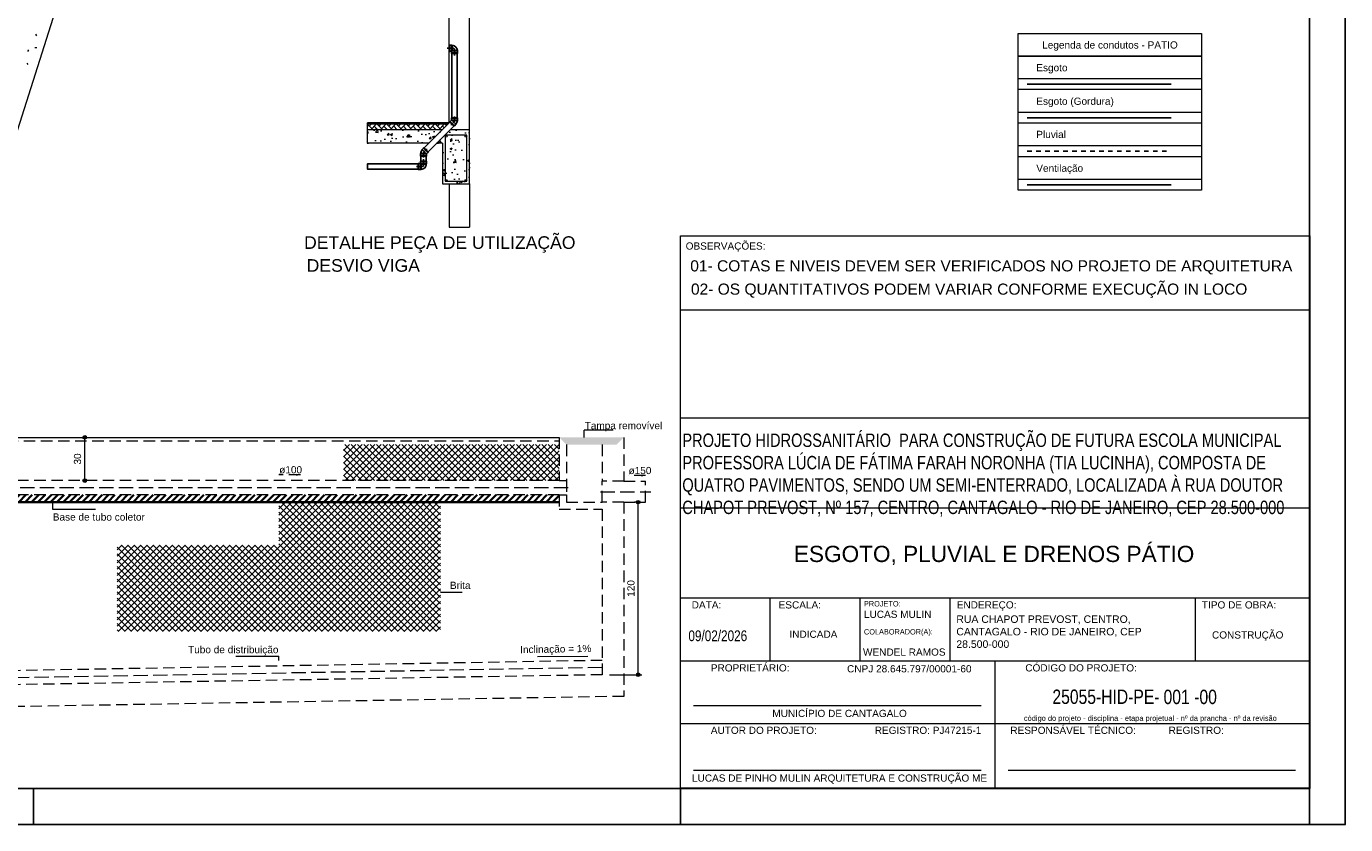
# Model space of a CAD drawing. Header units: millimetres. Extents: x 567 to 934, y -1 to 364.
# Tile 75 of 256: x 681 to 717, y -1 to 21. Entities that reach past the tile are written whole.
import ezdxf
from ezdxf.enums import TextEntityAlignment as Align

# ---------------------------------------------------------------- set-up
doc = ezdxf.new("R2010")
doc.units = ezdxf.units.MM
doc.header["$MEASUREMENT"] = 0
for name, pattern in [('HIDDEN', [0.9525, 0.635, -0.3175]), ('HIDDEN2', [0.47625, 0.3175, -0.15875]), ('JIS_02_1.2', [0.25, 0.125, -0.125]), ('JIS_02_4.0', [0.55, 0.4, -0.15]), ('NULL', [0])]:
    doc.linetypes.add(name, pattern=pattern)
doc.layers.get('0').update_dxf_attribs({"lineweight": 18})
for name, color, linetype, lineweight in [('AP-Condutos', 14, 'JIS_02_1.2', 25), ('CV-Condutos', 14, 'Continuous', 25), ('DI-Cortes', 1, 'JIS_02_4.0', 5), ('DI-Cotas', 9, 'Continuous', 9), ('DI-Destaque', 6, 'Continuous', 35), ('DI-Detalhes', 1, 'HIDDEN2', 9), ('DI-Eixos', 7, 'HIDDEN2', 9), ('DI-Hachuras Tabelas', 251, 'Continuous', 0), ('DI-Níveis', 7, 'Continuous', 0), ('DI-Tabelas', 7, 'Continuous', 13), ('G-ANNO-TEXT', 231, 'Continuous', 9), ('G-ANNO-TTLB', 6, 'Continuous', 30), ('LC-Textos', 3, 'Continuous', 20), ('TQ-Condutos', 14, 'Continuous', 25), ('TQ-Condutos Gordura', 14, 'Continuous', 25)]:
    doc.layers.add(name, color=color, linetype=linetype, lineweight=lineweight)
for name, color, linetype in [('ARQ FINA', 8, 'Continuous'), ('CONEXAO-PVC_SOLDAVEL_BRANCO', 12, 'Continuous'), ('FOLHA_PADRÃO', 7, 'Continuous'), ('G-ANNO-NPLT', 1, 'Continuous'), ('LINHA_CENTRAL', 2, 'Continuous'), ('TEX', 4, 'Continuous'), ('TRACADO_INTERNO_CNX', 12, 'Continuous'), ('TUBO-PVC_SOLDAVEL_BRANCO', 12, 'Continuous'), ('X_L_CORTE_LIMPA', 12, 'Continuous')]:
    doc.layers.add(name, color=color, linetype=linetype)
doc.styles.add('Arial', font='arial.ttf')
doc.styles.add('Arial_1', font='arial.ttf', dxfattribs={"height": 200})
doc.styles.add('Arial_2', font='arial.ttf', dxfattribs={"width": 0.78, "height": 0.2})
doc.styles.add('Arial_3', font='arial.ttf', dxfattribs={"height": 0.25})
doc.styles.add('Arial_4', font='arial.ttf', dxfattribs={"width": 0.78, "height": 0.1})
doc.styles.add('Arial_5', font='arial.ttf', dxfattribs={"width": 0.78, "height": 0.0002})
doc.styles.add('ROMANS', font='arial.ttf')
pattern_1 = [(45, (675.97434, 9.67121), (-0.08838835, 0.08838835), []), (135, (675.97434, 9.67121), (-0.08838835, -0.08838835), [])]

# ---------------------------------------------------------------- blocks, each defined once
blk = doc.blocks.new('A1EST. 1500')
at = {"layer": 'FOLHA_PADRÃO', "color": 1, "linetype": 'Continuous'}
for p, q in [((150, 59.4), (150, 0)), ((113.5, 0), (113.5, 1)), ((131.5, 0), (131.5, 1)), ((131.5, 0), (131.5, 1)), ((149, 0), (149, 1)), ((0, 0), (150.008, 0))]:
    blk.add_line(p, q, dxfattribs=at)
at = {"layer": 'FOLHA_PADRÃO', "color": 6, "linetype": 'Continuous'}
blk.add_lwpolyline([(149, 58.4), (149, 1), (1, 1), (1, 58.4), (149, 58.4)], dxfattribs=at)
blk = doc.blocks.new('A$Cdb4c231e')
at = {"layer": 'G-ANNO-TTLB'}
for p, q in [((17.5, 15.603), (17.5, 0.236)), ((17.5, 0.236), (0, 0.236))]:
    blk.add_line(p, q, dxfattribs=at)
at = {"layer": 'LC-Textos'}
for p, q in [((0, 0.236), (0, 15.603)), ((0, 15.603), (17.5, 15.603)), ((17.5, 13.538), (0, 13.538)), ((17.5, 13.538), (0, 13.538)), ((17.5, 10.534), (0, 10.534)), ((0, 0.236), (0, 8.874)), ((17.5, 8.034), (0, 8.034)), ((17.5, 5.534), (0, 5.534)), ((2.5, 3.784), (2.5, 5.534)), ((5, 3.784), (5, 5.534)), ((7.5, 3.784), (7.5, 5.534)), ((14.321, 5.534), (14.321, 3.784)), ((17.5, 3.784), (0, 3.784)), ((8.75, 3.784), (8.75, 0.236)), ((8.365, 2.534), (0.365, 2.534)), ((17.5, 2.034), (0, 2.034)), ((8.365, 0.736), (0.365, 0.736)), ((17.115, 0.736), (9.115, 0.736))]:
    blk.add_line(p, q, dxfattribs=at)
at = {"layer": 'G-ANNO-NPLT', "lineweight": 30, "attachment_point": 1}
for s, insert, char_height, width, style in [('{\\H1.33333x;PROJETO HIDROSSANITÁRIO  PARA CONSTRUÇÃO DE FUTURA ESCOLA MUNICIPAL PROFESSORA LÚCIA DE FÁTIMA FARAH NORONHA (TIA LUCINHA), COMPOSTA DE QUATRO PAVIMENTOS, SENDO UM SEMI-ENTERRADO, LOCALIZADA À RUA DOUTOR CHAPOT PREVOST, Nº 157, CENTRO, CANTAGALO - RIO DE JANEIRO, CEP 28.500-000}', (0.052, 10.109), 0.279846, 17.5, 'Arial_4'), ('LUCAS MULIN', (5.106, 5.183), 0.2, 2.49746, 'Arial'), ('{\\H0.83333x;RUA CHAPOT PREVOST, CENTRO,\\PCANTAGALO - RIO DE JANEIRO, CEP\\P28.500-000}', (7.676, 5.053), 0.25, 6.64551, 'Arial_1'), ('09/02/2026', (0.221, 4.636), 0.3, 2.59747, 'Arial_2'), ('INDICADA', (3.032, 4.629), 0.2, 1.05823, 'Arial'), ('CONSTRUÇÃO', (14.79, 4.609), 0.2, 1.36287, 'Arial'), ('WENDEL RAMOS', (5.079, 4.133), 0.2, 2.49746, 'Arial'), ('25055-HID-PE-', (10.35, 2.991), 0.4, 4.11266, 'Arial_4'), ('-00', (14.296, 2.987), 0.4, 0.94519, 'Arial_4'), ('\\pxqc;MUNICÍPIO DE CANTAGALO', (0, 2.428), 0.2, 8.85342, 'Arial'), ('\\pxqc;LUCAS DE PINHO MULIN ARQUITETURA E CONSTRUÇÃO ME', (0, 0.63), 0.2, 8.85342, 'Arial')]:
    blk.add_mtext(s, dxfattribs=dict(at, insert=insert, char_height=char_height, width=width, style=style))
at = {"layer": 'G-ANNO-TEXT', "color": 7, "attachment_point": 1}
for s, insert, char_height, width, style in [('OBSERVAÇÕES:', (0.145, 15.423), 0.2, 2.74979, 'Arial'), ('DATA:', (0.313, 5.445), 0.2, 1.01814, 'Arial'), ('ESCALA:', (2.731, 5.445), 0.2, 1.46709, 'Arial'), ('PROJETO:', (5.106, 5.451), 0.15, 1.27468, 'Arial_5'), ('ENDEREÇO:', (7.688, 5.445), 0.2, 2.05232, 'Arial'), ('TIPO DE OBRA:', (14.509, 5.445), 0.2, 2.54937, 'Arial'), ('COLABORADOR(A):', (5.106, 4.672), 0.15, 1.27468, 'Arial_5'), ('PROPRIETÁRIO:', (0.845, 3.694), 0.2, 2.70169, 'Arial'), ('CNPJ 28.645.797/00001-60', (4.635, 3.668), 0.2, 3.72505, 'Arial'), ('CÓDIGO DO PROJETO:', (9.595, 3.694), 0.2, 3.81603, 'Arial'), ('código do projeto - disciplina - etapa projetual - nº da prancha - nº da revisão    ', (9.556, 2.268), 0.1483, 7.26198, 'Arial'), ('AUTOR DO PROJETO:       ', (0.845, 1.958), 0.2, 7.90456, 'Arial'), ('REGISTRO: PJ47215-1       ', (5.406, 1.958), 0.2, 7.90456, 'Arial'), ('RESPONSÁVEL TÉCNICO:      ', (9.179, 1.958), 0.2, 9.26657, 'Arial'), ('REGISTRO:    ', (13.583, 1.958), 0.2, 9.26657, 'Arial')]:
    blk.add_mtext(s, dxfattribs=dict(at, insert=insert, char_height=char_height, width=width, style=style))
blk = doc.blocks.new('*U57', base_point=(77.8882, 12.9634))
at = {"ltscale": 0.35}
for p, q in [((77.8664, 12.9444), (77.8676, 12.9456)), ((77.8664, 12.9294), (77.8664, 12.9444)), ((77.9072, 12.9852), (77.9059, 12.984)), ((77.9059, 12.9456), (77.91, 12.9416)), ((77.9222, 12.9852), (77.9072, 12.9852)), ((77.9222, 12.9416), (77.91, 12.9416)), ((77.91, 12.9294), (77.91, 12.9416)), ((77.9232, 12.9862), (77.9222, 12.9852)), ((77.9232, 12.9406), (77.9222, 12.9416)), ((77.9272, 12.9862), (77.9232, 12.9862)), ((77.9272, 12.9406), (77.9232, 12.9406)), ((77.9272, 12.9862), (77.9272, 12.9406)), ((77.8654, 12.9284), (77.8664, 12.9294)), ((77.8654, 12.9244), (77.8654, 12.9284)), ((77.911, 12.9244), (77.8654, 12.9244)), ((77.911, 12.9284), (77.91, 12.9294)), ((77.911, 12.9244), (77.911, 12.9284))]:
    blk.add_line(p, q, dxfattribs=at)
blk.add_arc((77.907, 12.9446), 0.0394, 91.47331, 178.52669, dxfattribs=at)
at = {"layer": 'LINHA_CENTRAL', "ltscale": 0.35}
for p, q in [((77.8882, 12.9523), (77.8882, 12.9082)), ((77.9408, 12.9634), (77.8992, 12.9634))]:
    blk.add_line(p, q, dxfattribs=at)
blk.add_arc((77.8992, 12.9523), 0.011, 90, 180, dxfattribs=at)
at = {"layer": 'TRACADO_INTERNO_CNX', "ltscale": 0.35}
for p, q in [((77.9072, 12.9444), (77.8664, 12.9444)), ((77.8676, 12.9456), (77.9059, 12.9456)), ((77.9059, 12.984), (77.9059, 12.9456)), ((77.9072, 12.9852), (77.9072, 12.9444)), ((77.9222, 12.9852), (77.9222, 12.9416)), ((77.9232, 12.9862), (77.9232, 12.9406)), ((77.911, 12.9284), (77.8654, 12.9284)), ((77.91, 12.9294), (77.8664, 12.9294))]:
    blk.add_line(p, q, dxfattribs=at)
at = {"layer": 'X_L_CORTE_LIMPA', "ltscale": 0.35}
for p, q in [((77.8672, 12.9444), (77.8664, 12.9444)), ((77.8664, 12.9444), (77.8664, 12.9294)), ((77.8677, 12.9469), (77.8672, 12.9444)), ((77.8678, 12.9489), (77.8677, 12.9469)), ((77.8683, 12.9522), (77.8678, 12.9489)), ((77.8691, 12.9554), (77.8683, 12.9522)), ((77.8701, 12.9586), (77.8691, 12.9554)), ((77.8714, 12.9616), (77.8701, 12.9586)), ((77.873, 12.9646), (77.8714, 12.9616)), ((77.8748, 12.9674), (77.873, 12.9646)), ((77.8768, 12.97), (77.8748, 12.9674)), ((77.8791, 12.9724), (77.8768, 12.97)), ((77.8815, 12.9747), (77.8791, 12.9724)), ((77.8842, 12.9767), (77.8815, 12.9747)), ((77.887, 12.9785), (77.8842, 12.9767)), ((77.8899, 12.9801), (77.887, 12.9785)), ((77.893, 12.9814), (77.8899, 12.9801)), ((77.8961, 12.9825), (77.893, 12.9814)), ((77.8993, 12.9832), (77.8961, 12.9825)), ((77.9026, 12.9837), (77.8993, 12.9832)), ((77.9059, 12.984), (77.9026, 12.9837)), ((77.9072, 12.9852), (77.9059, 12.984)), ((77.9222, 12.9852), (77.9072, 12.9852)), ((77.91, 12.9394), (77.9102, 12.9416)), ((77.91, 12.9294), (77.91, 12.9394)), ((77.9102, 12.9416), (77.9222, 12.9416)), ((77.9232, 12.9862), (77.9222, 12.9852)), ((77.9222, 12.9416), (77.9232, 12.9406)), ((77.9272, 12.9862), (77.9232, 12.9862)), ((77.9232, 12.9406), (77.9272, 12.9406)), ((77.9272, 12.9406), (77.9272, 12.9862)), ((77.9272, 12.9406), (77.9272, 12.9406)), ((77.8664, 12.9294), (77.8654, 12.9284)), ((77.8654, 12.9284), (77.8654, 12.9244)), ((77.8654, 12.9244), (77.911, 12.9244)), ((77.911, 12.9284), (77.91, 12.9294)), ((77.911, 12.9244), (77.911, 12.9284))]:
    blk.add_line(p, q, dxfattribs=at)
blk = doc.blocks.new('*U58', base_point=(79.5999, 13.9298))
at = {"ltscale": 0.35}
for p, q in [((79.5643, 13.9265), (79.5671, 13.9293)), ((79.5965, 13.8942), (79.5643, 13.9265)), ((79.5671, 13.9293), (79.5685, 13.9293)), ((79.5685, 13.9293), (79.5791, 13.9399)), ((79.5791, 13.9399), (79.5808, 13.9399)), ((79.6074, 13.9516), (79.6062, 13.9504)), ((79.6062, 13.9146), (79.6089, 13.908)), ((79.6224, 13.9516), (79.6074, 13.9516)), ((79.6234, 13.9526), (79.6224, 13.9516)), ((79.6274, 13.9526), (79.6234, 13.9526)), ((79.6274, 13.907), (79.6274, 13.9526)), ((79.5965, 13.8942), (79.5994, 13.897)), ((79.5994, 13.8985), (79.6089, 13.908)), ((79.5994, 13.897), (79.5994, 13.8985)), ((79.6224, 13.908), (79.6089, 13.908)), ((79.6234, 13.907), (79.6224, 13.908)), ((79.6274, 13.907), (79.6234, 13.907))]:
    blk.add_line(p, q, dxfattribs=at)
blk.add_arc((79.6152, 13.8927), 0.0584, 98.93273, 126.06727, dxfattribs=at)
at = {"layer": 'LINHA_CENTRAL', "ltscale": 0.35}
for p in [(79.5733, 13.9033), (79.6374, 13.9298)]:
    blk.add_line(p, (79.5999, 13.9298), dxfattribs=at)
at = {"layer": 'TRACADO_INTERNO_CNX', "ltscale": 0.35}
for p, q in [((79.5994, 13.897), (79.5671, 13.9293)), ((79.5994, 13.8985), (79.5685, 13.9293)), ((79.6074, 13.9117), (79.5791, 13.9399)), ((79.5808, 13.9399), (79.6062, 13.9146)), ((79.6062, 13.9146), (79.6062, 13.9504)), ((79.6074, 13.9516), (79.6074, 13.9117)), ((79.6224, 13.9516), (79.6224, 13.908)), ((79.6234, 13.9526), (79.6234, 13.907))]:
    blk.add_line(p, q, dxfattribs=at)
at = {"layer": 'X_L_CORTE_LIMPA', "ltscale": 0.35}
for p, q in [((79.5671, 13.9293), (79.5643, 13.9265)), ((79.5643, 13.9265), (79.5965, 13.8942)), ((79.5685, 13.9293), (79.5671, 13.9293)), ((79.5791, 13.9399), (79.5685, 13.9293)), ((79.5814, 13.9402), (79.5791, 13.9399)), ((79.5847, 13.9425), (79.5814, 13.9402)), ((79.5887, 13.9447), (79.5847, 13.9425)), ((79.5929, 13.9466), (79.5887, 13.9447)), ((79.5972, 13.9482), (79.5929, 13.9466)), ((79.6016, 13.9495), (79.5972, 13.9482)), ((79.6062, 13.9504), (79.6016, 13.9495)), ((79.6074, 13.9516), (79.6062, 13.9504)), ((79.6224, 13.9516), (79.6074, 13.9516)), ((79.6234, 13.9526), (79.6224, 13.9516)), ((79.6274, 13.9526), (79.6234, 13.9526)), ((79.6274, 13.907), (79.6274, 13.9526)), ((79.5965, 13.8942), (79.5994, 13.897)), ((79.5994, 13.8985), (79.6089, 13.908)), ((79.5994, 13.897), (79.5994, 13.8985)), ((79.6089, 13.908), (79.6224, 13.908)), ((79.6224, 13.908), (79.6234, 13.907)), ((79.6234, 13.907), (79.6274, 13.907)), ((79.6274, 13.907), (79.6274, 13.907))]:
    blk.add_line(p, q, dxfattribs=at)
blk = doc.blocks.new('*U59', base_point=(77.6794, 12.5549))
at = {"ltscale": 0.35}
for p, q in [((77.6984, 12.5767), (77.6972, 12.5755)), ((77.7134, 12.5767), (77.6984, 12.5767)), ((77.7144, 12.5777), (77.7134, 12.5767)), ((77.7184, 12.5777), (77.7144, 12.5777)), ((77.7184, 12.5777), (77.7184, 12.5321)), ((77.6566, 12.5199), (77.6576, 12.5209)), ((77.6566, 12.5159), (77.6566, 12.5199)), ((77.7022, 12.5159), (77.6566, 12.5159)), ((77.6576, 12.5359), (77.6589, 12.5371)), ((77.6576, 12.5209), (77.6576, 12.5359)), ((77.6972, 12.5371), (77.7012, 12.5331)), ((77.7134, 12.5331), (77.7012, 12.5331)), ((77.7012, 12.5209), (77.7012, 12.5331)), ((77.7022, 12.5199), (77.7012, 12.5209)), ((77.7022, 12.5159), (77.7022, 12.5199)), ((77.7144, 12.5321), (77.7134, 12.5331)), ((77.7184, 12.5321), (77.7144, 12.5321))]:
    blk.add_line(p, q, dxfattribs=at)
blk.add_arc((77.6982, 12.5361), 0.0394, 91.47331, 178.52669, dxfattribs=at)
at = {"layer": 'LINHA_CENTRAL', "ltscale": 0.35}
for p, q in [((77.7321, 12.5549), (77.6905, 12.5549)), ((77.6794, 12.5439), (77.6794, 12.4997))]:
    blk.add_line(p, q, dxfattribs=at)
blk.add_arc((77.6905, 12.5439), 0.011, 90, 180, dxfattribs=at)
at = {"layer": 'TRACADO_INTERNO_CNX', "ltscale": 0.35}
for p, q in [((77.6972, 12.5755), (77.6972, 12.5371)), ((77.6984, 12.5767), (77.6984, 12.5359)), ((77.7134, 12.5767), (77.7134, 12.5331)), ((77.7144, 12.5777), (77.7144, 12.5321)), ((77.7022, 12.5199), (77.6566, 12.5199)), ((77.6984, 12.5359), (77.6576, 12.5359)), ((77.7012, 12.5209), (77.6576, 12.5209)), ((77.6589, 12.5371), (77.6972, 12.5371))]:
    blk.add_line(p, q, dxfattribs=at)
at = {"layer": 'X_L_CORTE_LIMPA', "ltscale": 0.35}
for p, q in [((77.6614, 12.5501), (77.6604, 12.5469)), ((77.6627, 12.5531), (77.6614, 12.5501)), ((77.6643, 12.5561), (77.6627, 12.5531)), ((77.6661, 12.5589), (77.6643, 12.5561)), ((77.6681, 12.5615), (77.6661, 12.5589)), ((77.6704, 12.564), (77.6681, 12.5615)), ((77.6728, 12.5662), (77.6704, 12.564)), ((77.6755, 12.5682), (77.6728, 12.5662)), ((77.6782, 12.57), (77.6755, 12.5682)), ((77.6812, 12.5716), (77.6782, 12.57)), ((77.6842, 12.5729), (77.6812, 12.5716)), ((77.6874, 12.574), (77.6842, 12.5729)), ((77.6906, 12.5747), (77.6874, 12.574)), ((77.6939, 12.5753), (77.6906, 12.5747)), ((77.6972, 12.5755), (77.6939, 12.5753)), ((77.6984, 12.5767), (77.6972, 12.5755)), ((77.7134, 12.5767), (77.6984, 12.5767)), ((77.7144, 12.5777), (77.7134, 12.5767)), ((77.7184, 12.5777), (77.7144, 12.5777)), ((77.7184, 12.5321), (77.7184, 12.5777)), ((77.6576, 12.5209), (77.6566, 12.5199)), ((77.6566, 12.5199), (77.6566, 12.5159)), ((77.6566, 12.5159), (77.7022, 12.5159)), ((77.6584, 12.5359), (77.6576, 12.5359)), ((77.6576, 12.5359), (77.6576, 12.5209)), ((77.6589, 12.5384), (77.6584, 12.5359)), ((77.6591, 12.5404), (77.6589, 12.5384)), ((77.6596, 12.5437), (77.6591, 12.5404)), ((77.6604, 12.5469), (77.6596, 12.5437)), ((77.7012, 12.5309), (77.7014, 12.5331)), ((77.7012, 12.5209), (77.7012, 12.5309)), ((77.7022, 12.5199), (77.7012, 12.5209)), ((77.7014, 12.5331), (77.7134, 12.5331)), ((77.7022, 12.5159), (77.7022, 12.5199)), ((77.7134, 12.5331), (77.7144, 12.5321)), ((77.7144, 12.5321), (77.7184, 12.5321)), ((77.7184, 12.5321), (77.7184, 12.5321))]:
    blk.add_line(p, q, dxfattribs=at)

msp = doc.modelspace()

# ---------------------------------------------------------------- hatches: boundary and pattern name
at = {"ltscale": 0.35}
h = msp.add_hatch(dxfattribs=at)
h.set_pattern_fill('AR-HBONE', color=8, scale=0.000943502)
h.set_pattern_definition([(45, (386.35152, -39.69807), (1e-17, 0.135566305), [0.28757956, -0.09585985]), (135, (386.4193, -39.63028), (1e-17, 0.135566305), [0.28757956, -0.09585985])])
h.paths.add_polyline_path([(690.241, 18.378), (690.241, 18.227), (692.327, 18.227), (692.478, 18.378)])
h = msp.add_hatch(dxfattribs=at)
h.set_pattern_fill('AR-CONC', color=8, scale=0.003208)
h.set_pattern_definition([(50, (386.3515, -39.69807), (0.58443175, -0.0511311), [0.0611107, -0.6722172]), (355, (386.3515, -39.69807), (-0.1130577, 0.6128929), [0.0488885, -0.5377757]), (100.45144, (386.4002, -39.7023), (0.4713741, 0.5617617), [0.0519361, -0.5712972]), (46.1842, (386.3515, -39.5351), (0.8695968, -0.134868), [0.091666, -1.0083258]), (96.63556, (386.424, -39.5463), (0.7615707, 0.7937204), [0.0779041, -0.8569466]), (351.18415, (386.3515, -39.5351), (0.7615707, 0.7937204), [0.0733327, -0.8066598]), (21, (386.433, -39.57584), (0.4863651, -0.3280574), [0.0611107, -0.6722172]), (326, (386.433, -39.57584), (0.1982553, 0.5908581), [0.0488885, -0.5377738]), (71.45144, (386.4735, -39.6032), (0.6846203, 0.2628007), [0.0519361, -0.5712962]), (37.5, (386.35152, -39.69807), (0.00990796, 0.27124483), [0, -0.5312553, 0, -0.54592187, 0, -0.5398108]), (7.5, (386.35152, -39.69807), (0.21435136, 0.32137012), [0, -0.31125694, 0, -0.51903318, 0, -0.2057392]), (327.5, (386.16981, -39.69807), (0.43496222, -0.01837729), [0, -0.2037022, 0, -0.63555083, 0, -0.84332706]), (317.5, (386.08833, -39.69807), (0.47518486, 0.08156586), [0, -0.26481285, 0, -0.42207094, 0, -0.59888444])])
h.paths.add_polyline_path([(690.241, 18.227), (690.241, 17.849), (691.949, 17.849), (692.327, 18.227)])
h.paths.add_polyline_path([(692.163, 17.849), (692.327, 17.849), (692.327, 16.717), (693.082, 16.717), (693.082, 18.227), (692.54, 18.227)])
h.paths.add_polyline_path([(692.402, 18.073), (692.402, 16.792)], flags=16)
edge = h.paths.add_edge_path(flags=16)
edge.add_arc((692.428, 18.047), 0.0256, 0, 360)
edge = h.paths.add_edge_path(flags=16)
edge.add_arc((692.981, 18.047), 0.0256, 0, 360)
edge = h.paths.add_edge_path(flags=16)
edge.add_arc((692.428, 16.818), 0.0256, 0, 360)
at = {"layer": 'DI-Cotas', "linetype": 'Continuous'}
for points in [[(682.424, 9.671), (682.424, 9.676), (682.424, 9.68), (682.423, 9.684), (682.421, 9.688), (682.42, 9.692), (682.418, 9.696), (682.415, 9.7), (682.413, 9.703), (682.41, 9.707), (682.406, 9.71), (682.403, 9.712), (682.399, 9.715), (682.395, 9.717), (682.391, 9.718), (682.387, 9.72), (682.383, 9.72), (682.379, 9.721), (682.374, 9.721), (682.37, 9.721), (682.366, 9.72), (682.361, 9.72), (682.357, 9.718), (682.353, 9.717), (682.349, 9.715), (682.346, 9.712), (682.342, 9.71), (682.339, 9.707), (682.336, 9.703), (682.333, 9.7), (682.331, 9.696), (682.329, 9.692), (682.327, 9.688), (682.326, 9.684), (682.325, 9.68), (682.325, 9.676), (682.324, 9.671), (682.325, 9.667), (682.325, 9.663), (682.326, 9.658), (682.327, 9.654), (682.329, 9.65), (682.331, 9.646), (682.333, 9.643), (682.336, 9.639), (682.339, 9.636), (682.342, 9.633), (682.346, 9.63), (682.349, 9.628), (682.353, 9.626), (682.357, 9.624), (682.361, 9.623), (682.366, 9.622), (682.37, 9.621), (682.374, 9.621), (682.379, 9.621), (682.383, 9.622), (682.387, 9.623), (682.391, 9.624), (682.395, 9.626), (682.399, 9.628), (682.403, 9.63), (682.406, 9.633), (682.41, 9.636), (682.413, 9.639), (682.415, 9.643), (682.418, 9.646), (682.42, 9.65), (682.421, 9.654), (682.423, 9.658), (682.424, 9.663), (682.424, 9.667)], [(682.424, 8.471), (682.424, 8.476), (682.424, 8.48), (682.423, 8.484), (682.421, 8.488), (682.42, 8.492), (682.418, 8.496), (682.415, 8.5), (682.413, 8.503), (682.41, 8.507), (682.406, 8.51), (682.403, 8.512), (682.399, 8.515), (682.395, 8.517), (682.391, 8.518), (682.387, 8.52), (682.383, 8.52), (682.379, 8.521), (682.374, 8.521), (682.37, 8.521), (682.366, 8.52), (682.361, 8.52), (682.357, 8.518), (682.353, 8.517), (682.349, 8.515), (682.346, 8.512), (682.342, 8.51), (682.339, 8.507), (682.336, 8.503), (682.333, 8.5), (682.331, 8.496), (682.329, 8.492), (682.327, 8.488), (682.326, 8.484), (682.325, 8.48), (682.325, 8.476), (682.324, 8.471), (682.325, 8.467), (682.325, 8.463), (682.326, 8.458), (682.327, 8.454), (682.329, 8.45), (682.331, 8.446), (682.333, 8.443), (682.336, 8.439), (682.339, 8.436), (682.342, 8.433), (682.346, 8.43), (682.349, 8.428), (682.353, 8.426), (682.357, 8.424), (682.361, 8.423), (682.366, 8.422), (682.37, 8.421), (682.374, 8.421), (682.379, 8.421), (682.383, 8.422), (682.387, 8.423), (682.391, 8.424), (682.395, 8.426), (682.399, 8.428), (682.403, 8.43), (682.406, 8.433), (682.41, 8.436), (682.413, 8.439), (682.415, 8.443), (682.418, 8.446), (682.42, 8.45), (682.421, 8.454), (682.423, 8.458), (682.424, 8.463), (682.424, 8.467)], [(697.824, 7.871), (697.824, 7.876), (697.824, 7.88), (697.823, 7.884), (697.821, 7.888), (697.82, 7.892), (697.818, 7.896), (697.815, 7.9), (697.813, 7.903), (697.81, 7.907), (697.806, 7.91), (697.803, 7.912), (697.799, 7.915), (697.795, 7.917), (697.791, 7.918), (697.787, 7.92), (697.783, 7.92), (697.779, 7.921), (697.774, 7.921), (697.77, 7.921), (697.766, 7.92), (697.761, 7.92), (697.757, 7.918), (697.753, 7.917), (697.749, 7.915), (697.746, 7.912), (697.742, 7.91), (697.739, 7.907), (697.736, 7.903), (697.733, 7.9), (697.731, 7.896), (697.729, 7.892), (697.727, 7.888), (697.726, 7.884), (697.725, 7.88), (697.725, 7.876), (697.724, 7.871), (697.725, 7.867), (697.725, 7.863), (697.726, 7.858), (697.727, 7.854), (697.729, 7.85), (697.731, 7.846), (697.733, 7.843), (697.736, 7.839), (697.739, 7.836), (697.742, 7.833), (697.746, 7.83), (697.749, 7.828), (697.753, 7.826), (697.757, 7.824), (697.761, 7.823), (697.766, 7.822), (697.77, 7.821), (697.774, 7.821), (697.779, 7.821), (697.783, 7.822), (697.787, 7.823), (697.791, 7.824), (697.795, 7.826), (697.799, 7.828), (697.803, 7.83), (697.806, 7.833), (697.81, 7.836), (697.813, 7.839), (697.815, 7.843), (697.818, 7.846), (697.82, 7.85), (697.821, 7.854), (697.823, 7.858), (697.824, 7.863), (697.824, 7.867)], [(697.824, 3.071), (697.824, 3.076), (697.824, 3.08), (697.823, 3.084), (697.821, 3.088), (697.82, 3.092), (697.818, 3.096), (697.815, 3.1), (697.813, 3.103), (697.81, 3.107), (697.806, 3.11), (697.803, 3.112), (697.799, 3.115), (697.795, 3.117), (697.791, 3.118), (697.787, 3.12), (697.783, 3.12), (697.779, 3.121), (697.774, 3.121), (697.77, 3.121), (697.766, 3.12), (697.761, 3.12), (697.757, 3.118), (697.753, 3.117), (697.749, 3.115), (697.746, 3.112), (697.742, 3.11), (697.739, 3.107), (697.736, 3.103), (697.733, 3.1), (697.731, 3.096), (697.729, 3.092), (697.727, 3.088), (697.726, 3.084), (697.725, 3.08), (697.725, 3.076), (697.724, 3.071), (697.725, 3.067), (697.725, 3.063), (697.726, 3.058), (697.727, 3.054), (697.729, 3.05), (697.731, 3.046), (697.733, 3.043), (697.736, 3.039), (697.739, 3.036), (697.742, 3.033), (697.746, 3.03), (697.749, 3.028), (697.753, 3.026), (697.757, 3.024), (697.761, 3.023), (697.766, 3.022), (697.77, 3.021), (697.774, 3.021), (697.779, 3.021), (697.783, 3.022), (697.787, 3.023), (697.791, 3.024), (697.795, 3.026), (697.799, 3.028), (697.803, 3.03), (697.806, 3.033), (697.81, 3.036), (697.813, 3.039), (697.815, 3.043), (697.818, 3.046), (697.82, 3.05), (697.821, 3.054), (697.823, 3.058), (697.824, 3.063), (697.824, 3.067)]]:
    msp.add_hatch(color=9, dxfattribs=at).paths.add_polyline_path(points)
at = {"layer": 'DI-Destaque', "linetype": 'Continuous'}
h = msp.add_hatch(dxfattribs=at)
h.set_pattern_fill('ANSI31', color=6, style=0)
h.set_pattern_definition([(45, (675.97434, 9.67121), (-0.08838835, 0.08838835), [])])
h.paths.add_polyline_path([(678.774, 8.071), (695.574, 8.071), (695.574, 7.871), (678.774, 7.871)])
at = {"layer": 'DI-Detalhes', "linetype": 'Continuous'}
msp.add_hatch(color=1, dxfattribs=at).paths.add_polyline_path([(695.574, 9.671), (697.374, 9.671), (697.174, 9.471), (695.774, 9.471)])
at = {"layer": 'DI-Detalhes', "linetype": 'Continuous', "lineweight": 9}
for points in [[(688.374, 8.631), (688.258, 8.662), (688.258, 8.6)], [(697.974, 8.611), (697.858, 8.642), (697.858, 8.58)]]:
    msp.add_hatch(color=1, dxfattribs=at).paths.add_polyline_path(points)
at = {"layer": 'DI-Níveis', "linetype": 'Continuous'}
h = msp.add_hatch(dxfattribs=at)
h.set_pattern_fill('ANSI37', style=0)
h.set_pattern_definition(pattern_1)
h.paths.add_polyline_path([(689.574, 9.471), (689.574, 8.471), (695.574, 8.471), (695.574, 9.471)])
h = msp.add_hatch(dxfattribs=at)
h.set_pattern_fill('ANSI37', style=0)
h.set_pattern_definition(pattern_1)
h.paths.add_polyline_path([(683.274, 6.671), (683.274, 4.271), (692.274, 4.271), (692.274, 7.871), (687.774, 7.871), (687.774, 6.671)])

# ---------------------------------------------------------------- linework, layer by layer
at = {"color": 8, "ltscale": 0.35}
for p, q in [((692.516, 18.415), (692.516, 21.906)), ((693.082, 18.227), (693.082, 21.906)), ((690.241, 17.849), (690.241, 18.415)), ((691.949, 17.849), (690.241, 17.849)), ((692.327, 17.849), (692.163, 17.849)), ((692.516, 16.717), (692.516, 15.517)), ((693.082, 16.717), (693.082, 15.517)), ((692.516, 15.517), (693.082, 15.517))]:
    msp.add_line(p, q, dxfattribs=at)
for points in [[(692.516, 18.415), (690.241, 18.415)], [(692.478, 18.378), (690.241, 18.378)], [(692.327, 18.227), (690.241, 18.227)], [(692.327, 17.849), (692.327, 16.717), (693.082, 16.717), (693.082, 18.227), (692.54, 18.227)]]:
    msp.add_lwpolyline(points, dxfattribs=at)
at = {"color": 1, "ltscale": 0.35}
msp.add_lwpolyline([(692.402, 16.792), (693.006, 16.792), (693.006, 18.073), (692.402, 18.073)], close=True, dxfattribs=at)
for centre in [(692.428, 18.047), (692.981, 18.047), (692.428, 16.818), (692.981, 16.818)]:
    msp.add_circle(centre, 0.0256, dxfattribs=at)
at = {"layer": 'AP-Condutos'}
msp.add_line((708.6, 17.626), (712.6, 17.626), dxfattribs=at)
at = {"layer": 'ARQ FINA', "lineweight": 5}
msp.add_line((685.812, 34.968), (678.928, 13.276), dxfattribs=at)
at = {"layer": 'ARQ FINA', "linetype": 'Continuous', "lineweight": 5}
for p, q in [((681.04, 20.835), (681.015, 20.879)), ((680.808, 20.444), (680.783, 20.401)), ((680.989, 20.516), (681.039, 20.516)), ((680.797, 20.037), (680.772, 20.08))]:
    msp.add_line(p, q, dxfattribs=at)
at = {"layer": 'CV-Condutos'}
msp.add_line((708.6, 16.694), (712.6, 16.694), dxfattribs=at)
at = {"layer": 'DI-Cortes', "color": 1, "linetype": 'JIS_02_4.0', "lineweight": 5}
for p, q in [((695.824, 8.271), (678.774, 8.271)), ((696.724, 8.161), (698.124, 8.161)), ((696.774, 3.271), (678.124, 2.946))]:
    msp.add_line(p, q, dxfattribs=at)
at = {"layer": 'DI-Cotas', "color": 9, "linetype": 'Continuous', "lineweight": 9}
for p, q in [((678.774, 9.671), (695.574, 9.671)), ((682.374, 8.471), (682.374, 9.671)), ((697.074, 9.871), (696.274, 9.871)), ((697.774, 7.871), (697.674, 7.871)), ((697.774, 3.071), (697.774, 7.871)), ((681.474, 7.671), (682.674, 7.671)), ((686.574, 3.591), (687.774, 3.591)), ((696.974, 3.071), (697.874, 3.071))]:
    msp.add_line(p, q, dxfattribs=at)
for points in [[(696.274, 9.671), (696.274, 9.871)], [(681.474, 7.871), (681.474, 7.671)], [(692.274, 5.371), (692.874, 5.371)], [(687.774, 3.471), (687.774, 3.585)], [(694.974, 3.577), (696.374, 3.591)]]:
    msp.add_lwpolyline(points, dxfattribs=at)
for centre in [(682.374, 9.671), (682.374, 8.471), (697.774, 7.871), (697.774, 3.071)]:
    msp.add_circle(centre, 0.05, dxfattribs=at)
at = {"layer": 'DI-Destaque', "color": 6, "linetype": 'Continuous', "lineweight": 35}
msp.add_line((695.574, 7.871), (678.774, 7.871), dxfattribs=at)
at = {"layer": 'DI-Detalhes', "color": 1, "linetype": 'HIDDEN2', "lineweight": 9}
for p, q in [((678.774, 9.571), (695.574, 9.571)), ((695.574, 8.471), (678.774, 8.471)), ((695.774, 8.471), (695.774, 8.071)), ((696.774, 7.871), (696.774, 8.451)), ((697.374, 8.451), (697.974, 8.451)), ((697.974, 7.871), (697.974, 8.451)), ((695.574, 8.071), (678.774, 8.071)), ((697.374, 7.871), (697.974, 7.871)), ((696.774, 3.471), (678.774, 3.157))]:
    msp.add_line(p, q, dxfattribs=at)
for points in [[(688.374, 8.631), (687.774, 8.631)], [(697.974, 8.611), (697.494, 8.611)]]:
    msp.add_lwpolyline(points, dxfattribs=at)
at = {"layer": 'DI-Eixos', "color": 7, "linetype": 'HIDDEN2', "lineweight": 9}
for p, q in [((695.574, 9.671), (695.574, 8.471)), ((697.374, 9.671), (697.374, 8.451)), ((695.774, 9.471), (695.774, 8.471)), ((696.774, 9.471), (696.774, 8.451)), ((695.574, 8.471), (695.774, 8.471)), ((697.374, 8.451), (696.774, 8.451)), ((695.574, 8.071), (695.574, 7.671)), ((695.574, 8.071), (695.774, 8.071)), ((695.774, 8.071), (695.774, 7.871)), ((695.774, 7.871), (696.774, 7.871)), ((697.374, 7.871), (696.774, 7.871)), ((697.374, 7.871), (697.374, 2.471)), ((695.574, 7.671), (696.774, 7.671)), ((696.774, 7.671), (696.774, 3.071)), ((696.774, 3.071), (678.174, 2.757)), ((697.374, 2.471), (678.774, 2.157))]:
    msp.add_line(p, q, dxfattribs=at)
at = {"layer": 'DI-Hachuras Tabelas'}
msp.add_lwpolyline([(708.35, 20.904), (713.45, 20.904), (713.45, 20.272), (708.35, 20.272), (708.35, 20.904)], dxfattribs=at)
at = {"layer": 'DI-Tabelas'}
for p, q in [((708.35, 20.272), (708.35, 20.904)), ((708.35, 20.904), (713.45, 20.904)), ((713.45, 20.904), (713.45, 20.272)), ((713.45, 20.272), (708.35, 20.272)), ((708.35, 19.64), (708.35, 20.272)), ((708.35, 20.272), (713.45, 20.272)), ((713.45, 20.272), (713.45, 19.64)), ((713.45, 19.64), (708.35, 19.64)), ((708.35, 19.34), (708.35, 19.64)), ((713.45, 19.64), (713.45, 19.34)), ((712.85, 19.34), (708.35, 19.34)), ((708.35, 18.708), (708.35, 19.34)), ((713.45, 19.34), (712.85, 19.34)), ((713.45, 19.34), (713.45, 18.708)), ((713.45, 18.708), (708.35, 18.708)), ((708.35, 18.408), (708.35, 18.708)), ((712.85, 18.408), (708.35, 18.408)), ((708.35, 17.776), (708.35, 18.408)), ((713.45, 18.408), (712.85, 18.408)), ((713.45, 18.708), (713.45, 18.408)), ((713.45, 18.408), (713.45, 17.776)), ((713.45, 17.776), (708.35, 17.776)), ((708.35, 17.476), (708.35, 17.776)), ((713.45, 17.776), (713.45, 17.476)), ((712.85, 17.476), (708.35, 17.476)), ((708.35, 16.844), (708.35, 17.476)), ((713.45, 17.476), (712.85, 17.476)), ((713.45, 17.476), (713.45, 16.844)), ((713.45, 16.844), (708.35, 16.844)), ((708.35, 16.544), (708.35, 16.844)), ((712.85, 16.544), (708.35, 16.544)), ((713.45, 16.544), (712.85, 16.544)), ((713.45, 16.844), (713.45, 16.544))]:
    msp.add_line(p, q, dxfattribs=at)
at = {"layer": 'TQ-Condutos'}
msp.add_line((708.6, 19.49), (712.6, 19.49), dxfattribs=at)
at = {"layer": 'TQ-Condutos Gordura'}
msp.add_line((708.6, 18.558), (712.6, 18.558), dxfattribs=at)
at = {"layer": 'TUBO-PVC_SOLDAVEL_BRANCO', "linetype": 'Continuous', "ltscale": 0.35}
for points in [[(692.663, 18.56), (692.738, 18.56), (692.738, 20.344), (692.663, 20.344), (692.587, 20.344), (692.587, 18.56)], [(691.873, 17.666), (691.927, 17.613), (692.643, 18.329), (692.589, 18.382), (692.536, 18.436), (691.82, 17.72)], [(691.653, 17.202), (691.653, 17.278), (690.241, 17.278), (690.241, 17.202), (690.241, 17.127), (691.653, 17.127)], [(691.8, 17.35), (691.875, 17.35), (691.875, 17.489), (691.8, 17.489), (691.724, 17.489), (691.724, 17.35)]]:
    msp.add_lwpolyline(points, close=True, dxfattribs=at)

# ---------------------------------------------------------------- block references
for name, p in [('A1EST. 1500', (567.449, -1.095)), ('A$Cdb4c231e', (698.949, -0.331))]:
    msp.add_blockref(name, p)
at = {"layer": 'CONEXAO-PVC_SOLDAVEL_BRANCO', "ltscale": 0.35, "xscale": 3.774009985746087, "yscale": 3.774009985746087, "zscale": 3.774009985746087}
for name, p, rotation in [('*U57', (692.663, 20.491), 270), ('*U58', (692.663, 18.456), 224.9999999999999), ('*U58', (691.8, 17.593), 44.99999999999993), ('*U59', (691.8, 17.202), 180)]:
    msp.add_blockref(name, p, dxfattribs=dict(at, rotation=rotation))

# ---------------------------------------------------------------- texts
at = {"layer": 'DI-Cotas', "color": 9, "linetype": 'NULL', "char_height": 0.2, "attachment_point": 8, "rotation": 90.0002, "line_spacing_factor": 0.6, "style": 'Arial'}
for s, insert, width in [('30', (682.274, 9.071), 0.62134), ('120', (697.674, 5.471), 0.93201)]:
    msp.add_mtext(s, dxfattribs=dict(at, insert=insert, width=width))
at = {"layer": 'DI-Destaque', "color": 6, "linetype": 'NULL', "insert": (681.484, 7.355), "char_height": 0.2, "width": 5.1247, "attachment_point": 7, "line_spacing_factor": 0.6, "style": 'Arial'}
msp.add_mtext('Base de tubo coletor', dxfattribs=at)
at = {"layer": 'DI-Detalhes', "color": 1, "linetype": 'NULL', "char_height": 0.2, "line_spacing_factor": 0.6, "style": 'Arial'}
for s, insert, width, attachment_point in [('Tampa removível', (696.284, 9.839), 4.31616, 7), ('ø100', (687.784, 8.665), 1.27348, 7), ('ø150', (697.504, 8.645), 1.27348, 7), ('Tubo de distribuição', (687.764, 3.609), 5.0311, 9)]:
    msp.add_mtext(s, dxfattribs=dict(at, insert=insert, width=width, attachment_point=attachment_point))
at = {"layer": 'DI-Detalhes', "color": 1, "linetype": 'NULL', "insert": (694.491, 3.609), "char_height": 0.2, "width": 3.96006, "attachment_point": 7, "rotation": 1.0027, "line_spacing_factor": 0.6, "style": 'Arial'}
msp.add_mtext('Inclinação = 1%', dxfattribs=at)
at = {"layer": 'DI-Níveis', "color": 7, "linetype": 'NULL', "insert": (692.534, 5.455), "char_height": 0.2, "width": 1.14878, "attachment_point": 7, "line_spacing_factor": 0.6, "style": 'Arial'}
msp.add_mtext('Brita', dxfattribs=at)
at = {"layer": 'DI-Tabelas', "linetype": 'NULL', "char_height": 0.2, "line_spacing_factor": 0.6, "style": 'Arial'}
for s, insert, width, attachment_point in [('Legenda de condutos - PATIO', (710.9, 20.422), 7.54756, 8), ('Esgoto', (708.85, 19.79), 1.73963, 7), ('Esgoto (Gordura)', (708.85, 18.858), 4.31616, 7), ('Pluvial', (708.85, 17.992), 1.64604, 7), ('Ventilação', (708.85, 16.994), 2.60915, 7)]:
    msp.add_mtext(s, dxfattribs=dict(at, insert=insert, width=width, attachment_point=attachment_point))
at = {"layer": 'FOLHA_PADRÃO', "color": 3, "style": 'Arial'}
for s, p in [('01- COTAS E NIVEIS DEVEM SER VERIFICADOS NO PROJETO DE ARQUITETURA', (699.222, 14.286)), ('02- OS QUANTITATIVOS PODEM VARIAR CONFORME EXECUÇÃO IN LOCO', (699.241, 13.639))]:
    msp.add_text(s, height=0.30925, dxfattribs=at).set_placement(p)
at = {"layer": 'G-ANNO-NPLT', "lineweight": 30, "attachment_point": 1}
for s, insert, char_height, width, style in [('\\pxqc;ESGOTO, PLUVIAL E DRENOS PÁTIO', (698.386, 6.656), 0.45, 18.57979, 'Arial_3'), ('001', (712.391, 2.656), 0.4, 0.94519, 'Arial_4')]:
    msp.add_mtext(s, dxfattribs=dict(at, insert=insert, char_height=char_height, width=width, style=style))
at = {"layer": 'TEX', "color": 5, "linetype": 'HIDDEN', "style": 'ROMANS'}
for s, p in [('DETALHE PEÇA DE UTILIZAÇÃO', (692.252, 14.913)), ('DESVIO VIGA', (690.124, 14.277))]:
    msp.add_text(s, height=0.35, dxfattribs=at).set_placement(p, align=Align.CENTER)

doc.saveas('drawing.dxf')
